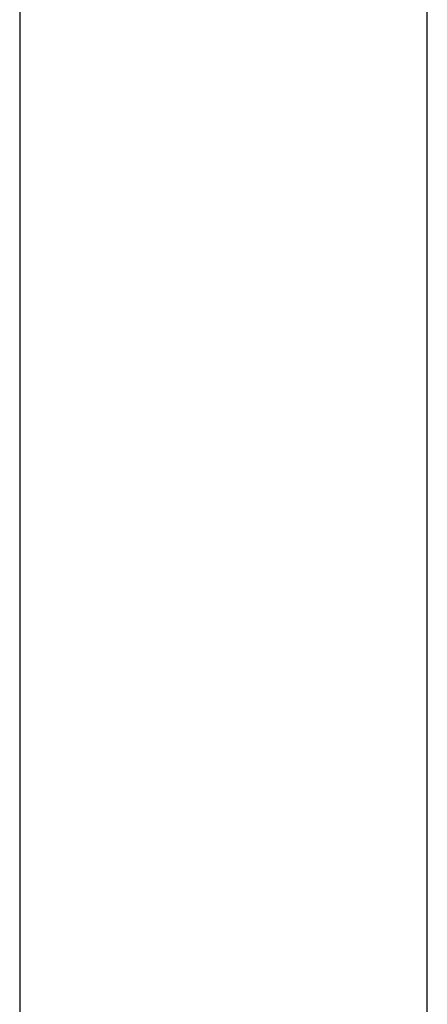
# Model space of a CAD drawing. Header units: metres. Extents: x 397.7 to 427.5, y 12.7 to 28.4.
# Tile 81 of 85: x 407.44 to 407.54, y 27.197 to 27.439. Entities that reach past the tile are written whole.
import ezdxf

# ---------------------------------------------------------------- set-up
doc = ezdxf.new("R2010")
doc.units = ezdxf.units.M
doc.layers.add('A-WALL-____-MCUT', color=7, linetype='Continuous', lineweight=25)
doc.layers.add('A-WALL-____-OTLN', color=7, linetype='Continuous', lineweight=25)

# ---------------------------------------------------------------- blocks, each defined once
blk = doc.blocks.new('Family - Evans P4-154126-07_PCI_P4')
at = {"layer": 'A-WALL-____-MCUT', "color": 253, "true_color": 0xaaaaaa}
for p, q in [((1.72, 0.1), (0, 0.1)), ((0, 0), (1.72, 0))]:
    blk.add_line(p, q, dxfattribs=at)
at = {"layer": 'A-WALL-____-OTLN', "color": 253, "true_color": 0xaaaaaa}
for p, q in [((1.72, 0.1), (0, 0.1)), ((0, 0), (1.72, 0))]:
    blk.add_line(p, q, dxfattribs=at)
at = {"layer": 'A-WALL-____-OTLN', "color": 253, "lineweight": 18, "true_color": 0xaaaaaa}
blk.add_line((-0.0054, 0), (1.72, 0), dxfattribs=at)
blk = doc.blocks.new('LONDR55-XX_ZZ-ARQ-CAA-M3D-Londres55_ifc-1-07_PCI_P4')
at = {"layer": 'A-WALL-____-OTLN', "color": 253, "lineweight": 18, "true_color": 0xaaaaaa, "rotation": 270}
blk.add_blockref('Family - Evans P4-154126-07_PCI_P4', (407.43973, 27.64946), dxfattribs=at)

msp = doc.modelspace()

# ---------------------------------------------------------------- block references
at = {"lineweight": 5}
msp.add_blockref('LONDR55-XX_ZZ-ARQ-CAA-M3D-Londres55_ifc-1-07_PCI_P4', (0, 0), dxfattribs=at)

doc.saveas('drawing.dxf')
